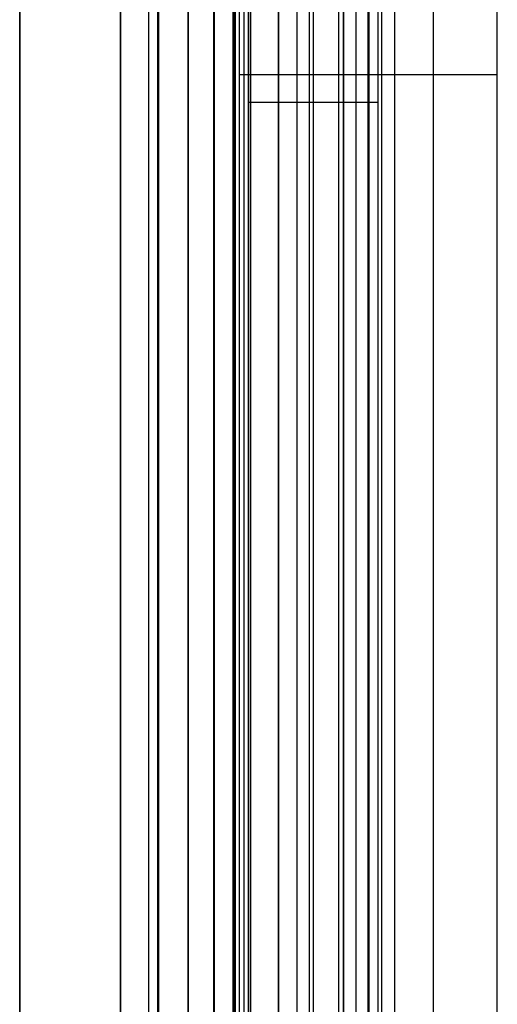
# Model space of a CAD drawing. Header units: millimetres. Extents: x -15 to 7, y 1 to 148.
# Tile 171 of 256: x -7.85 to -4.16, y 41.61 to 49.21. Entities that reach past the tile are written whole.
import ezdxf

# ---------------------------------------------------------------- set-up
doc = ezdxf.new("R2010")
doc.units = ezdxf.units.MM
doc.header["$MEASUREMENT"] = 0
doc.layers.add('Default', color=7, linetype='Continuous', true_color=0x000000)

msp = doc.modelspace()

# ---------------------------------------------------------------- linework, layer by layer
at = {"layer": 'Default', "color": 254, "true_color": 0xcad1ee}
for points in [[(-7.845, 139.9844), (-7.845, 12.8793)], [(-7.845, 8.202), (-7.845, 103.3467)], [(-7.0659, 103.3467), (-7.0659, 8.202)], [(-5.345, 101.5127), (-5.345, 11.4049)], [(-5.8461, 11.3918), (-5.8461, 101.3086)], [(-6.8472, 10.8888), (-6.8472, 101.1419)], [(-6.8472, 10.8888), (-6.8472, 101.1419)], [(-6.8472, 10.8888), (-6.8472, 101.1419)], [(-6.7815, 101.1419), (-6.7815, 10.8888)], [(-6.7815, 101.1419), (-6.7815, 10.8888)], [(-6.7771, 101.1419), (-6.7771, 10.8888)], [(-6.7771, 101.1419), (-6.7771, 10.8888)], [(-6.7728, 101.1419), (-6.7728, 10.8888)], [(-6.7728, 10.8888), (-6.7728, 101.1419)], [(-6.3472, 11.5888), (-6.3472, 100.4419)], [(-6.3472, 100.4419), (-6.3472, 11.5888)], [(-6.3472, 11.5888), (-6.3472, 100.4419)], [(-6.3472, 11.5888), (-6.3472, 100.4419)], [(-6.3472, 11.5888), (-6.3472, 100.4419)], [(-6.3472, 11.5888), (-6.3472, 100.4419)], [(-6.1972, 11.5888), (-6.1972, 100.4419)], [(-6.1972, 11.5888), (-6.1972, 100.4419)], [(-6.1894, 100.4419), (-6.1894, 11.5888)], [(-6.1894, 100.4419), (-6.1894, 11.5888)], [(-6.1815, 11.5888), (-6.1815, 100.4419)], [(-6.1815, 100.4419), (-6.1815, 11.5888)], [(-6.545, 18.1304), (-6.545, 97.2896)], [(-6.545, 18.1304), (-6.545, 96.7899)], [(-6.545, 96.7899), (-6.545, 18.1304)], [(-6.0624, 96.7899), (-6.0624, 17.6307)], [(-6.0624, 17.6307), (-6.0624, 96.7899)], [(-5.7037, 17.6182), (-5.7037, 96.8024)], [(-5.7037, 17.6182), (-5.7037, 96.8024)], [(-5.345, 96.815), (-5.345, 17.6056)], [(-5.345, 17.6056), (-5.345, 96.815)], [(-5.1497, 6.6918), (-5.1497, 71.2156)], [(-7.845, 69.827), (-7.845, 8.2414)], [(-5.1497, 69.6998), (-5.1497, 6.9734)], [(-4.6497, 6.9603), (-4.6497, 69.7052)], [(-6.345, 69.6334), (-6.345, 16.3538)], [(-6.345, 16.3538), (-6.345, 69.6334)], [(-6.345, 16.3538), (-6.345, 69.6334)], [(-5.845, 16.3407), (-5.845, 69.6465)], [(-5.381, 16.3285), (-5.381, 69.6586)], [(-5.345, 16.7174), (-5.345, 69.6596)], [(-5.345, 69.6596), (-5.345, 16.3276)], [(-7.0659, 8.2414), (-7.0659, 69.0485)], [(-5.6078, 8.2033), (-5.6078, 69.0643)], [(-5.345, 9.1977), (-5.345, 68.0382)], [(-5.2473, 9.1952), (-5.2473, 68.0393)], [(-5.1497, 9.1926), (-5.1497, 68.0403)], [(-6.545, 37.3371), (-6.545, 51.788)], [(-6.545, 37.3371), (-6.545, 51.788)], [(-6.545, 37.3371), (-6.545, 51.788)], [(-5.7037, 37.8243), (-5.7037, 51.3008)], [(-5.7037, 37.8243), (-5.7037, 51.3008)], [(-5.7037, 37.8243), (-5.7037, 51.3008)], [(-5.7037, 37.8243), (-5.7037, 51.3008)], [(-5.7037, 37.8243), (-5.7037, 51.3008)], [(-5.7037, 37.8243), (-5.7037, 51.3008)], [(-5.345, 51.3134), (-5.345, 37.8117)], [(-5.345, 37.8117), (-5.345, 51.3134)], [(-5.345, 51.3134), (-5.345, 37.8117)], [(-5.345, 37.8117), (-5.345, 51.3134)], [(-5.345, 51.3134), (-5.345, 37.8117)], [(-5.345, 37.8117), (-5.345, 51.3134)], [(-6.545, 51.2883), (-6.545, 37.8368)], [(-6.545, 37.8368), (-6.545, 51.2883)], [(-6.545, 51.2883), (-6.545, 37.8368)], [(-6.545, 37.8368), (-6.545, 51.2883)], [(-6.545, 51.2883), (-6.545, 37.8368)], [(-6.545, 37.8368), (-6.545, 51.2883)], [(-6.545, 51.2883), (-6.545, 37.8368)], [(-6.0624, 51.2883), (-6.0624, 37.8368)], [(-6.0624, 37.8368), (-6.0624, 51.2883)], [(-6.0624, 51.2883), (-6.0624, 37.8368)], [(-6.0624, 37.8368), (-6.0624, 51.2883)], [(-6.0624, 51.2883), (-6.0624, 37.8368)], [(-6.0624, 37.8368), (-6.0624, 51.2883)]]:
    msp.add_lwpolyline(points, dxfattribs=at)
at = {"layer": 'Default', "color": 171, "true_color": 0x8080ff}
for points in [[(-5.051, 75.396), (-5.051, 27.5358)], [(-4.9524, 70.4573), (-4.9524, 1.062)], [(-4.1597, 27.6838), (-4.1597, 69.8869)], [(-6.1497, 69.6334), (-6.1497, 27.6838)], [(-5.1547, 27.6838), (-5.1547, 69.6334)], [(-6.1139, 69.5976), (-6.1139, 27.6301)], [(-6.0781, 27.5764), (-6.0781, 69.5618)], [(-5.5781, 27.5764), (-5.5781, 69.5618)], [(-5.0781, 27.5764), (-5.0781, 69.5618)], [(-6.1497, 48.7854), (-4.1597, 48.7854)], [(-5.0781, 48.5691), (-6.0781, 48.5691)]]:
    msp.add_lwpolyline(points, dxfattribs=at)
at = {"layer": 'Default', "color": 171, "true_color": 0x8080ff, "extrusion": (0, 1, 0)}
for points in [[(4.0497, -104.3618), (4.1597, -101.2118)], [(6.1497, -101.2118), (6.0781, -103.2618)]]:
    msp.add_lwpolyline(points, dxfattribs=at)
at = {"layer": 'Default', "color": 254, "true_color": 0xcad1ee, "extrusion": (1, 0, 0)}
for points in [[(44.5626, -56.3015), (44.5626, -36.977)], [(44.5626, -82.1694), (44.5626, -62.845)], [(44.5626, -96.2827), (44.5626, -89.458)], [(42.9936, -103.3856), (42.9936, -101.088)]]:
    msp.add_lwpolyline(points, dxfattribs=at)
at = {"layer": 'Default', "color": 254, "true_color": 0xcad1ee, "extrusion": (0, 1, 0)}
for points in [[(6.0624, -82.6691), (6.0734, -82.6686), (6.0845, -82.6678), (6.0956, -82.6668), (6.1068, -82.6656), (6.118, -82.664), (6.1293, -82.6622), (6.1406, -82.6602), (6.1519, -82.6578), (6.1633, -82.6552), (6.1747, -82.6523), (6.1861, -82.6491), (6.1974, -82.6456), (6.2088, -82.6418), (6.2201, -82.6377), (6.2314, -82.6334), (6.2426, -82.6287), (6.2537, -82.6237), (6.2648, -82.6185), (6.2758, -82.6129), (6.2867, -82.6071), (6.2975, -82.601), (6.3081, -82.5946), (6.3187, -82.5879), (6.329, -82.5809), (6.3393, -82.5736), (6.3493, -82.5661), (6.3592, -82.5583), (6.3689, -82.5503), (6.3784, -82.542), (6.3877, -82.5335), (6.3968, -82.5247), (6.4057, -82.5157), (6.4143, -82.5065), (6.4227, -82.4971), (6.4308, -82.4874), (6.4387, -82.4776), (6.4463, -82.4676), (6.4537, -82.4575), (6.4608, -82.4471), (6.4676, -82.4367), (6.4741, -82.4261), (6.4803, -82.4153), (6.4863, -82.4045), (6.492, -82.3935), (6.4973, -82.3825), (6.5024, -82.3714), (6.5072, -82.3602), (6.5117, -82.3489), (6.5159, -82.3376), (6.5197, -82.3263), (6.5234, -82.3149), (6.5267, -82.3035), (6.5297, -82.2922), (6.5324, -82.2808), (6.5349, -82.2694), (6.5371, -82.2581), (6.539, -82.2468), (6.5406, -82.2356), (6.542, -82.2244), (6.5431, -82.2132), (6.5439, -82.2021), (6.5445, -82.1911), (6.5449, -82.1802), (6.545, -82.1694)], [(6.0624, -56.8012), (6.0734, -56.8007), (6.0845, -56.7999), (6.0956, -56.7989), (6.1068, -56.7977), (6.118, -56.7961), (6.1293, -56.7943), (6.1406, -56.7923), (6.1519, -56.7899), (6.1633, -56.7873), (6.1747, -56.7844), (6.1861, -56.7812), (6.1974, -56.7777), (6.2088, -56.7739), (6.2201, -56.7698), (6.2314, -56.7655), (6.2426, -56.7608), (6.2537, -56.7558), (6.2648, -56.7506), (6.2758, -56.745), (6.2867, -56.7392), (6.2975, -56.7331), (6.3081, -56.7267), (6.3187, -56.72), (6.329, -56.713), (6.3393, -56.7057), (6.3493, -56.6982), (6.3592, -56.6904), (6.3689, -56.6824), (6.3784, -56.6741), (6.3877, -56.6656), (6.3968, -56.6568), (6.4057, -56.6478), (6.4143, -56.6386), (6.4227, -56.6292), (6.4308, -56.6195), (6.4387, -56.6097), (6.4463, -56.5997), (6.4537, -56.5896), (6.4608, -56.5792), (6.4676, -56.5688), (6.4741, -56.5582), (6.4803, -56.5474), (6.4863, -56.5366), (6.492, -56.5256), (6.4973, -56.5146), (6.5024, -56.5035), (6.5072, -56.4923), (6.5117, -56.481), (6.5159, -56.4697), (6.5197, -56.4584), (6.5234, -56.447), (6.5267, -56.4356), (6.5297, -56.4243), (6.5324, -56.4129), (6.5349, -56.4015), (6.5371, -56.3902), (6.539, -56.3789), (6.5406, -56.3676), (6.542, -56.3564), (6.5431, -56.3453), (6.5439, -56.3342), (6.5445, -56.3232), (6.5449, -56.3123), (6.545, -56.3015)], [(6.0624, -56.8012), (5.345, -56.8262)], [(5.345, -36.4523), (6.0624, -36.4774)], [(6.0624, -82.6691), (5.345, -82.6941)], [(5.345, -62.3202), (6.0624, -62.3453)], [(6.0624, -96.7824), (5.345, -96.8075)], [(5.345, -88.9333), (6.0624, -88.9583)], [(6.345, -103.3856), (5.345, -103.4118)], [(5.345, -101.0618), (6.345, -101.088)]]:
    msp.add_lwpolyline(points, dxfattribs=at)
at = {"layer": 'Default', "color": 254, "true_color": 0xcad1ee, "extrusion": (2.52424e-14, 1, -1.01568e-14)}
msp.add_lwpolyline([(6.0624, -62.3453), (6.0734, -62.3458), (6.0845, -62.3465), (6.0956, -62.3475), (6.1068, -62.3488), (6.118, -62.3503), (6.1293, -62.3521), (6.1406, -62.3542), (6.1519, -62.3565), (6.1633, -62.3592), (6.1747, -62.3621), (6.1861, -62.3653), (6.1974, -62.3688), (6.2088, -62.3725), (6.2201, -62.3766), (6.2314, -62.381), (6.2426, -62.3856), (6.2537, -62.3906), (6.2648, -62.3959), (6.2758, -62.4014), (6.2867, -62.4072), (6.2975, -62.4134), (6.3081, -62.4198), (6.3187, -62.4265), (6.329, -62.4335), (6.3393, -62.4407), (6.3493, -62.4482), (6.3592, -62.456), (6.3689, -62.4641), (6.3784, -62.4723), (6.3877, -62.4809), (6.3968, -62.4897), (6.4057, -62.4986), (6.4143, -62.5079), (6.4227, -62.5173), (6.4308, -62.5269), (6.4387, -62.5367), (6.4463, -62.5467), (6.4537, -62.5569), (6.4608, -62.5672), (6.4676, -62.5777), (6.4741, -62.5883), (6.4803, -62.599), (6.4863, -62.6099), (6.492, -62.6208), (6.4973, -62.6319), (6.5024, -62.643), (6.5072, -62.6542), (6.5117, -62.6654), (6.5159, -62.6767), (6.5197, -62.6881), (6.5234, -62.6994), (6.5267, -62.7108), (6.5297, -62.7222), (6.5324, -62.7336), (6.5349, -62.7449), (6.5371, -62.7562), (6.539, -62.7675), (6.5406, -62.7788), (6.542, -62.79), (6.5431, -62.8011), (6.5439, -62.8122), (6.5445, -62.8232), (6.5449, -62.8341), (6.545, -62.845)], dxfattribs=at)
at = {"layer": 'Default', "color": 254, "true_color": 0xcad1ee, "extrusion": (-1.11809e-14, 1, -2.50168e-14)}
msp.add_lwpolyline([(6.0624, -96.7824), (6.0734, -96.7819), (6.0845, -96.7812), (6.0956, -96.7802), (6.1068, -96.7789), (6.118, -96.7774), (6.1293, -96.7756), (6.1406, -96.7735), (6.1519, -96.7712), (6.1633, -96.7686), (6.1747, -96.7656), (6.1861, -96.7624), (6.1974, -96.7589), (6.2088, -96.7552), (6.2201, -96.7511), (6.2314, -96.7467), (6.2426, -96.7421), (6.2537, -96.7371), (6.2648, -96.7318), (6.2758, -96.7263), (6.2867, -96.7205), (6.2975, -96.7143), (6.3081, -96.7079), (6.3187, -96.7012), (6.329, -96.6942), (6.3393, -96.687), (6.3493, -96.6795), (6.3592, -96.6717), (6.3689, -96.6636), (6.3784, -96.6554), (6.3877, -96.6468), (6.3968, -96.638), (6.4057, -96.6291), (6.4143, -96.6198), (6.4227, -96.6104), (6.4308, -96.6008), (6.4387, -96.591), (6.4463, -96.581), (6.4537, -96.5708), (6.4608, -96.5605), (6.4676, -96.55), (6.4741, -96.5394), (6.4803, -96.5287), (6.4863, -96.5178), (6.492, -96.5069), (6.4973, -96.4958), (6.5024, -96.4847), (6.5072, -96.4735), (6.5117, -96.4623), (6.5159, -96.451), (6.5197, -96.4396), (6.5234, -96.4283), (6.5267, -96.4169), (6.5297, -96.4055), (6.5324, -96.3941), (6.5349, -96.3828), (6.5371, -96.3715), (6.539, -96.3602), (6.5406, -96.3489), (6.542, -96.3377), (6.5431, -96.3266), (6.5439, -96.3155), (6.5445, -96.3045), (6.5449, -96.2936), (6.545, -96.2827)], dxfattribs=at)
at = {"layer": 'Default', "color": 254, "true_color": 0xcad1ee, "extrusion": (-1.11809e-14, 1, 2.50168e-14)}
msp.add_lwpolyline([(6.0624, -88.9583), (6.0734, -88.9588), (6.0845, -88.9596), (6.0956, -88.9606), (6.1068, -88.9618), (6.118, -88.9634), (6.1293, -88.9652), (6.1406, -88.9672), (6.1519, -88.9696), (6.1633, -88.9722), (6.1747, -88.9751), (6.1861, -88.9783), (6.1974, -88.9818), (6.2088, -88.9856), (6.2201, -88.9897), (6.2314, -88.994), (6.2426, -88.9987), (6.2537, -89.0037), (6.2648, -89.0089), (6.2758, -89.0145), (6.2867, -89.0203), (6.2975, -89.0264), (6.3081, -89.0329), (6.3187, -89.0396), (6.329, -89.0465), (6.3393, -89.0538), (6.3493, -89.0613), (6.3592, -89.0691), (6.3689, -89.0771), (6.3784, -89.0854), (6.3877, -89.094), (6.3968, -89.1027), (6.4057, -89.1117), (6.4143, -89.1209), (6.4227, -89.1304), (6.4308, -89.14), (6.4387, -89.1498), (6.4463, -89.1598), (6.4537, -89.17), (6.4608, -89.1803), (6.4676, -89.1907), (6.4741, -89.2014), (6.4803, -89.2121), (6.4863, -89.2229), (6.492, -89.2339), (6.4973, -89.2449), (6.5024, -89.2561), (6.5072, -89.2672), (6.5117, -89.2785), (6.5159, -89.2898), (6.5197, -89.3011), (6.5234, -89.3125), (6.5267, -89.3239), (6.5297, -89.3352), (6.5324, -89.3466), (6.5349, -89.358), (6.5371, -89.3693), (6.539, -89.3806), (6.5406, -89.3919), (6.542, -89.4031), (6.5431, -89.4142), (6.5439, -89.4253), (6.5445, -89.4363), (6.5449, -89.4472), (6.545, -89.458)], dxfattribs=at)
at = {"layer": 'Default', "color": 254, "true_color": 0xcad1ee, "extrusion": (5.04848e-14, 1, -2.03136e-14)}
msp.add_lwpolyline([(6.0624, -36.4774), (6.0734, -36.4779), (6.0845, -36.4786), (6.0956, -36.4796), (6.1068, -36.4809), (6.118, -36.4824), (6.1293, -36.4842), (6.1406, -36.4863), (6.1519, -36.4886), (6.1633, -36.4912), (6.1747, -36.4942), (6.1861, -36.4974), (6.1974, -36.5008), (6.2088, -36.5046), (6.2201, -36.5087), (6.2314, -36.5131), (6.2426, -36.5177), (6.2537, -36.5227), (6.2648, -36.528), (6.2758, -36.5335), (6.2867, -36.5393), (6.2975, -36.5455), (6.3081, -36.5519), (6.3187, -36.5586), (6.329, -36.5656), (6.3393, -36.5728), (6.3493, -36.5803), (6.3592, -36.5881), (6.3689, -36.5962), (6.3784, -36.6044), (6.3877, -36.613), (6.3968, -36.6217), (6.4057, -36.6307), (6.4143, -36.64), (6.4227, -36.6494), (6.4308, -36.659), (6.4387, -36.6688), (6.4463, -36.6788), (6.4537, -36.689), (6.4608, -36.6993), (6.4676, -36.7098), (6.4741, -36.7204), (6.4803, -36.7311), (6.4863, -36.742), (6.492, -36.7529), (6.4973, -36.764), (6.5024, -36.7751), (6.5072, -36.7863), (6.5117, -36.7975), (6.5159, -36.8088), (6.5197, -36.8202), (6.5234, -36.8315), (6.5267, -36.8429), (6.5297, -36.8543), (6.5324, -36.8657), (6.5349, -36.877), (6.5371, -36.8883), (6.539, -36.8996), (6.5406, -36.9109), (6.542, -36.9221), (6.5431, -36.9332), (6.5439, -36.9443), (6.5445, -36.9553), (6.5449, -36.9662), (6.545, -36.977)], dxfattribs=at)

doc.saveas('drawing.dxf')
